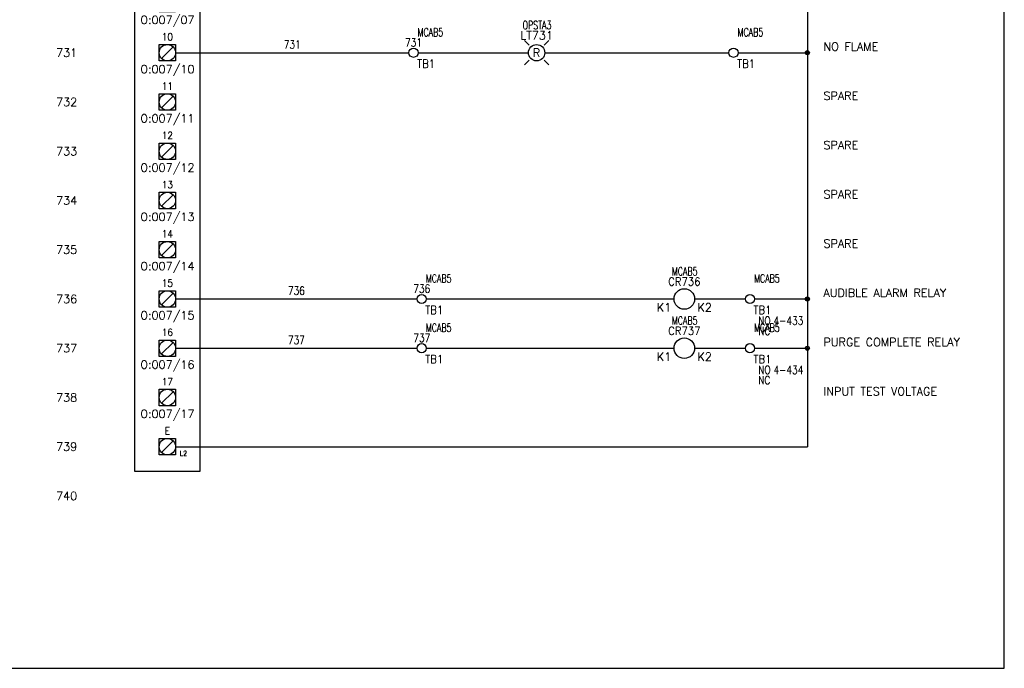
# Model space of a CAD drawing. Header units: inches. Extents: x 0 to 30, y 0 to 19.
# Tile 3 of 4: x 15 to 30, y 0 to 9.9. Entities that reach past the tile are written whole.
import ezdxf
from ezdxf.enums import TextEntityAlignment as Align

# ---------------------------------------------------------------- set-up
doc = ezdxf.new("R2010")
doc.units = ezdxf.units.IN
doc.header["$MEASUREMENT"] = 0
for name, color, linetype in [('DESC', 1, 'Continuous'), ('LOC', 140, 'Continuous'), ('MISC', 30, 'Continuous'), ('RED_18AWG', 1, 'Continuous'), ('SYMS', 7, 'Continuous'), ('TAGS', 30, 'Continuous'), ('TERMS', 6, 'Continuous'), ('WHT_16AWG', 7, 'Continuous'), ('WIRENO', 3, 'Continuous'), ('WIREREF', 52, 'Continuous'), ('XREF', 7, 'Continuous')]:
    doc.layers.add(name, color=color, linetype=linetype)
doc.layers.add('Viewports', color=3, linetype='Continuous', plot=False)
doc.styles.add('LEGACY', font='romans.shx')
doc.styles.add('WD', font='romans.shx')

# ---------------------------------------------------------------- blocks, each defined once
blk = doc.blocks.new('PLCIO_7D7F')
at = {"layer": 'SYMS'}
for p, q in [((0.5, 0.5), (-0.5, 0.5)), ((-0.5, 0.5), (-0.5, -13.125)), ((0.5, -13.125), (0.5, 0.5)), ((-0.328, -0.125), (-0.125, 0)), ((-0.125, 0.125), (0.125, 0.125)), ((-0.125, -0.125), (-0.125, 0.125)), ((0.088, 0.088), (-0.088, -0.088)), ((0.125, 0.125), (0.125, -0.125)), ((-0.328, -0.172), (-0.328, -0.125)), ((0.125, -0.125), (-0.125, -0.125)), ((-0.391, -0.172), (-0.266, -0.172)), ((-0.391, -0.297), (-0.391, -0.172)), ((-0.266, -0.297), (-0.391, -0.297)), ((-0.284, -0.19), (-0.372, -0.279)), ((-0.266, -0.172), (-0.266, -0.297)), ((-0.125, -0.625), (0.125, -0.625)), ((-0.125, -0.875), (-0.125, -0.625)), ((0.088, -0.662), (-0.088, -0.838)), ((0.125, -0.625), (0.125, -0.875)), ((0.125, -0.875), (-0.125, -0.875)), ((-0.125, -1.375), (0.125, -1.375)), ((-0.125, -1.625), (-0.125, -1.375)), ((0.088, -1.412), (-0.088, -1.588)), ((0.125, -1.375), (0.125, -1.625)), ((0.125, -1.625), (-0.125, -1.625)), ((-0.125, -2.125), (0.125, -2.125)), ((-0.125, -2.375), (-0.125, -2.125)), ((0.088, -2.162), (-0.088, -2.338)), ((0.125, -2.125), (0.125, -2.375)), ((0.125, -2.375), (-0.125, -2.375)), ((-0.125, -2.875), (0.125, -2.875)), ((-0.125, -3.125), (-0.125, -2.875)), ((0.088, -2.912), (-0.088, -3.088)), ((0.125, -2.875), (0.125, -3.125)), ((0.125, -3.125), (-0.125, -3.125)), ((-0.125, -3.625), (0.125, -3.625)), ((-0.125, -3.875), (-0.125, -3.625)), ((0.088, -3.662), (-0.088, -3.838)), ((0.125, -3.625), (0.125, -3.875)), ((0.125, -3.875), (-0.125, -3.875)), ((-0.125, -4.375), (0.125, -4.375)), ((-0.125, -4.625), (-0.125, -4.375)), ((0.088, -4.412), (-0.088, -4.588)), ((0.125, -4.375), (0.125, -4.625)), ((0.125, -4.625), (-0.125, -4.625)), ((-0.125, -5.125), (0.125, -5.125)), ((-0.125, -5.375), (-0.125, -5.125)), ((0.088, -5.162), (-0.088, -5.338)), ((0.125, -5.125), (0.125, -5.375)), ((0.125, -5.375), (-0.125, -5.375)), ((-0.125, -5.875), (0.125, -5.875)), ((-0.125, -6.125), (-0.125, -5.875)), ((0.088, -5.912), (-0.088, -6.088)), ((0.125, -5.875), (0.125, -6.125)), ((0.125, -6.125), (-0.125, -6.125)), ((-0.125, -6.625), (0.125, -6.625)), ((-0.125, -6.875), (-0.125, -6.625)), ((0.088, -6.662), (-0.088, -6.838)), ((0.125, -6.625), (0.125, -6.875)), ((0.125, -6.875), (-0.125, -6.875)), ((-0.125, -7.375), (0.125, -7.375)), ((-0.125, -7.625), (-0.125, -7.375)), ((0.088, -7.412), (-0.088, -7.588)), ((0.125, -7.375), (0.125, -7.625)), ((0.125, -7.625), (-0.125, -7.625)), ((-0.125, -8.125), (0.125, -8.125)), ((-0.125, -8.375), (-0.125, -8.125)), ((0.088, -8.162), (-0.088, -8.338)), ((0.125, -8.125), (0.125, -8.375)), ((0.125, -8.375), (-0.125, -8.375)), ((-0.125, -8.875), (0.125, -8.875)), ((-0.125, -9.125), (-0.125, -8.875)), ((0.088, -8.912), (-0.088, -9.088)), ((0.125, -8.875), (0.125, -9.125)), ((0.125, -9.125), (-0.125, -9.125)), ((-0.125, -9.625), (0.125, -9.625)), ((-0.125, -9.875), (-0.125, -9.625)), ((0.088, -9.662), (-0.088, -9.838)), ((0.125, -9.625), (0.125, -9.875)), ((0.125, -9.875), (-0.125, -9.875)), ((-0.125, -10.375), (0.125, -10.375)), ((-0.125, -10.625), (-0.125, -10.375)), ((0.088, -10.412), (-0.088, -10.588)), ((0.125, -10.375), (0.125, -10.625)), ((0.125, -10.625), (-0.125, -10.625)), ((-0.125, -11.125), (0.125, -11.125)), ((-0.125, -11.375), (-0.125, -11.125)), ((0.088, -11.162), (-0.088, -11.338)), ((0.125, -11.125), (0.125, -11.375)), ((0.125, -11.375), (-0.125, -11.375)), ((-0.125, -11.875), (0.125, -11.875)), ((-0.125, -12.125), (-0.125, -11.875)), ((0.088, -11.912), (-0.088, -12.088)), ((0.125, -11.875), (0.125, -12.125)), ((0.125, -12.125), (-0.125, -12.125)), ((-0.125, -12.625), (0.125, -12.625)), ((-0.125, -12.875), (-0.125, -12.625)), ((0.088, -12.662), (-0.088, -12.838)), ((0.125, -12.625), (0.125, -12.875)), ((0.125, -12.875), (-0.125, -12.875)), ((-0.5, -13.125), (0.5, -13.125))]:
    blk.add_line(p, q, dxfattribs=at)
for centre, radius in [((0, 0), 0.125), ((-0.328, -0.234), 0.0625), ((0, -0.75), 0.125), ((0, -1.5), 0.125), ((0, -2.25), 0.125), ((0, -3), 0.125), ((0, -3.75), 0.125), ((0, -4.5), 0.125), ((0, -5.25), 0.125), ((0, -6), 0.125), ((0, -6.75), 0.125), ((0, -7.5), 0.125), ((0, -8.25), 0.125), ((0, -9), 0.125), ((0, -9.75), 0.125), ((0, -10.5), 0.125), ((0, -11.25), 0.125), ((0, -12), 0.125), ((0, -12.75), 0.125)]:
    blk.add_circle(centre, radius, dxfattribs=at)
at = {"layer": 'SYMS', "style": 'LEGACY'}
for tag, height, width, p in [('LOC', 0.0781, 0.8, (0, 1.17)), ('MFG', 0.0781, 0.8, (0, 1.062)), ('CAT', 0.0781, 0.9, (0, 0.953)), ('DESC', 0.0781, 0.8, (0, 0.53)), ('TERM01', 0.109, 0.9, (0, 0.188)), ('TERM02', 0.109, 0.9, (0, -0.562)), ('TERM03', 0.109, 0.9, (0, -1.312)), ('TERM04', 0.109, 0.9, (0, -2.062)), ('TERM05', 0.109, 0.9, (0, -2.812)), ('TERM06', 0.109, 0.9, (0, -3.562)), ('TERM07', 0.109, 0.9, (0, -4.312)), ('TERM08', 0.109, 0.9, (0, -5.062)), ('TERM09', 0.109, 0.9, (0, -5.812)), ('TERM10', 0.109, 0.9, (0, -6.562)), ('TERM11', 0.109, 0.9, (0, -7.312)), ('TERM12', 0.109, 0.9, (0, -8.062)), ('TERM13', 0.109, 0.9, (0, -8.812)), ('TERM14', 0.109, 0.9, (0, -9.562)), ('TERM15', 0.109, 0.9, (0, -10.312)), ('TERM16', 0.109, 0.9, (0, -11.062)), ('TERM17', 0.109, 0.9, (0, -11.812)), ('TERM18', 0.109, 0.9, (0, -12.562))]:
    blk.add_attdef(tag, text='', height=height, dxfattribs=dict(at, width=width)).set_placement(p, align=Align.CENTER)
at = {"layer": 'SYMS', "linetype": 'Continuous', "style": 'LEGACY', "flags": 9}
blk.add_attdef('ASSYCODE', text='', height=0.01, dxfattribs=at).set_placement((0.23, 1.071), align=Align.CENTER)
at = {"layer": 'SYMS', "style": 'LEGACY'}
for tag, p in [('LINE1', (0, 0.812)), ('LINE2', (0, 0.656)), ('TAG', (0, 0.353))]:
    blk.add_attdef(tag, text='', height=0.109, dxfattribs=at).set_placement(p, align=Align.CENTER)
at = {"layer": 'SYMS', "style": 'LEGACY', "flags": 1}
for tag, p in [('X4TERM01', (-0.125, 0)), ('X1TERM02', (0.125, -0.75)), ('X1TERM03', (0.125, -1.5)), ('X1TERM04', (0.125, -2.25)), ('X1TERM05', (0.125, -3)), ('X1TERM06', (0.125, -3.75)), ('X1TERM07', (0.125, -4.5)), ('X1TERM08', (0.125, -5.25)), ('X1TERM09', (0.125, -6)), ('X1TERM10', (0.125, -6.75)), ('X1TERM11', (0.125, -7.5)), ('X1TERM12', (0.125, -8.25)), ('X1TERM13', (0.125, -9)), ('X1TERM14', (0.125, -9.75)), ('X1TERM15', (0.125, -10.5)), ('X1TERM16', (0.125, -11.25)), ('X1TERM17', (0.125, -12)), ('X1TERM18', (0.125, -12.75))]:
    blk.add_attdef(tag, p, '', height=0.01, dxfattribs=at)
at = {"layer": 'SYMS', "style": 'LEGACY', "width": 0.9}
blk.add_attdef('TERMDESC01', text='', height=0.0781, dxfattribs=at).set_placement((-0.172, -0.062), align=Align.TOP_RIGHT)
for tag, height, p in [('TERM', 0.0938, (-0.234, -0.188)), ('TERMDESC02', 0.0781, (0.188, -0.812)), ('TERMDESC03', 0.0781, (0.188, -1.562)), ('TERMDESC04', 0.0781, (0.188, -2.312)), ('TERMDESC05', 0.0781, (0.188, -3.062)), ('TERMDESC06', 0.0781, (0.188, -3.812)), ('TERMDESC07', 0.0781, (0.188, -4.562)), ('TERMDESC08', 0.0781, (0.188, -5.312)), ('TERMDESC09', 0.0781, (0.188, -6.062)), ('TERMDESC10', 0.0781, (0.188, -6.812)), ('TERMDESC11', 0.0781, (0.188, -7.562)), ('TERMDESC12', 0.0781, (0.188, -8.312)), ('TERMDESC13', 0.0781, (0.188, -9.062)), ('TERMDESC14', 0.0781, (0.188, -9.812)), ('TERMDESC15', 0.0781, (0.188, -10.562)), ('TERMDESC16', 0.0781, (0.188, -11.312)), ('TERMDESC17', 0.0781, (0.188, -12.062)), ('TERMDESC18', 0.0781, (0.188, -12.812))]:
    blk.add_attdef(tag, text='', height=height, dxfattribs=at).set_placement(p, align=Align.TOP_LEFT)
for tag, p in [('DESCB02', (-0.688, -0.859)), ('DESCA02', (-0.688, -0.719)), ('DESCC02', (-0.688, -1)), ('DESCD02', (-0.688, -1.141)), ('DESCE02', (-0.688, -1.281)), ('DESCB03', (-0.688, -1.609)), ('DESCA03', (-0.688, -1.469)), ('DESCC03', (-0.688, -1.75)), ('DESCD03', (-0.688, -1.891)), ('DESCE03', (-0.688, -2.031)), ('DESCB04', (-0.688, -2.359)), ('DESCA04', (-0.688, -2.219)), ('DESCC04', (-0.688, -2.5)), ('DESCD04', (-0.688, -2.641)), ('DESCE04', (-0.688, -2.781)), ('DESCB05', (-0.688, -3.109)), ('DESCA05', (-0.688, -2.969)), ('DESCC05', (-0.688, -3.25)), ('DESCD05', (-0.688, -3.391)), ('DESCE05', (-0.688, -3.531)), ('DESCB06', (-0.688, -3.859)), ('DESCA06', (-0.688, -3.719)), ('DESCC06', (-0.688, -4)), ('DESCD06', (-0.688, -4.141)), ('DESCE06', (-0.688, -4.281)), ('DESCB07', (-0.688, -4.609)), ('DESCA07', (-0.688, -4.469)), ('DESCC07', (-0.688, -4.75)), ('DESCD07', (-0.688, -4.891)), ('DESCE07', (-0.688, -5.031)), ('DESCB08', (-0.688, -5.359)), ('DESCA08', (-0.688, -5.219)), ('DESCC08', (-0.688, -5.5)), ('DESCD08', (-0.688, -5.641)), ('DESCE08', (-0.688, -5.781)), ('DESCB09', (-0.688, -6.109)), ('DESCA09', (-0.688, -5.969)), ('DESCC09', (-0.688, -6.25)), ('DESCD09', (-0.688, -6.391)), ('DESCE09', (-0.688, -6.531)), ('DESCB10', (-0.688, -6.859)), ('DESCA10', (-0.688, -6.719)), ('DESCC10', (-0.688, -7)), ('DESCD10', (-0.688, -7.141)), ('DESCE10', (-0.688, -7.281)), ('DESCB11', (-0.688, -7.609)), ('DESCA11', (-0.688, -7.469)), ('DESCC11', (-0.688, -7.75)), ('DESCD11', (-0.688, -7.891)), ('DESCE11', (-0.688, -8.031)), ('DESCB12', (-0.688, -8.359)), ('DESCA12', (-0.688, -8.219)), ('DESCC12', (-0.688, -8.5)), ('DESCD12', (-0.688, -8.641)), ('DESCE12', (-0.688, -8.781)), ('DESCB13', (-0.688, -9.109)), ('DESCA13', (-0.688, -8.969)), ('DESCC13', (-0.688, -9.25)), ('DESCD13', (-0.688, -9.391)), ('DESCE13', (-0.688, -9.531)), ('DESCB14', (-0.688, -9.859)), ('DESCA14', (-0.688, -9.719)), ('DESCC14', (-0.688, -10)), ('DESCD14', (-0.688, -10.141)), ('DESCE14', (-0.688, -10.281)), ('DESCB15', (-0.688, -10.609)), ('DESCA15', (-0.688, -10.469)), ('DESCC15', (-0.688, -10.75)), ('DESCD15', (-0.688, -10.891)), ('DESCE15', (-0.688, -11.031)), ('DESCB16', (-0.688, -11.359)), ('DESCA16', (-0.688, -11.219)), ('DESCC16', (-0.688, -11.5)), ('DESCD16', (-0.688, -11.641)), ('DESCE16', (-0.688, -11.781)), ('DESCB17', (-0.688, -12.109)), ('DESCA17', (-0.688, -11.969)), ('DESCC17', (-0.688, -12.25)), ('DESCD17', (-0.688, -12.391)), ('DESCE17', (-0.688, -12.531))]:
    blk.add_attdef(tag, text='', height=0.109, dxfattribs=at).set_placement(p, align=Align.RIGHT)
at = {"layer": 'SYMS', "style": 'LEGACY'}
for tag, p in [('TAGA02', (0, -0.938)), ('TAGA03', (0, -1.688)), ('TAGA04', (0, -2.438)), ('TAGA05', (0, -3.188)), ('TAGA06', (0, -3.938)), ('TAGA07', (0, -4.688)), ('TAGA08', (0, -5.438)), ('TAGA09', (0, -6.188)), ('TAGA10', (0, -6.938)), ('TAGA11', (0, -7.688)), ('TAGA12', (0, -8.438)), ('TAGA13', (0, -9.188)), ('TAGA14', (0, -9.938)), ('TAGA15', (0, -10.688)), ('TAGA16', (0, -11.438)), ('TAGA17', (0, -12.188))]:
    blk.add_attdef(tag, text='', height=0.109, dxfattribs=at).set_placement(p, align=Align.TOP_CENTER)
blk = doc.blocks.new('HCR1')
blk.add_circle((0, 0), 0.156)
at = {"style": 'WD'}
for tag, width, p in [('INST', 0.7, (0.006, 0.528)), ('LOC', 0.7, (0.006, 0.359)), ('TAG1', 0.9, (0, 0.202))]:
    blk.add_attdef(tag, text='', height=0.125, dxfattribs=dict(at, width=width)).set_placement(p, align=Align.CENTER)
at = {"style": 'WD', "flags": 9}
blk.add_attdef('FAMILY', text='', height=0.01, dxfattribs=at).set_placement((-0.005, 0.17), align=Align.CENTER)
at = {"linetype": 'Continuous', "style": 'WD', "flags": 1}
for tag, p in [('CAT', (0, 0.159)), ('MFG', (0, 0.14))]:
    blk.add_attdef(tag, text='', height=0.01, dxfattribs=at).set_placement(p, align=Align.MIDDLE)
at = {"style": 'WD'}
for tag, p, width in [('DESC1', (1.126, 0.076), 0.9), ('DESC2', (1.126, -0.081), 0.9), ('DESC3', (1.126, -0.237), 0.9), ('XREFNO', (1.359, -0.393), 0.8), ('XREFNC', (1.359, -0.549), 0.8)]:
    blk.add_attdef(tag, p, '', height=0.125, dxfattribs=dict(at, width=width))
at = {"style": 'WD', "flags": 1}
for tag, p in [('X4TERM01', (-0.156, 0)), ('X1TERM02', (0.156, 0))]:
    blk.add_attdef(tag, p, '', height=0.0125, dxfattribs=at)
at = {"linetype": 'Continuous', "style": 'WD', "flags": 9}
blk.add_attdef('ASSYCODE', text='', height=0.01, dxfattribs=at).set_placement((0, 0.125), align=Align.CENTER)
at = {"linetype": 'Continuous', "style": 'WD'}
blk.add_attdef('TERM01', text='', height=0.125, dxfattribs=at).set_placement((-0.2, -0.066), align=Align.TOP_RIGHT)
blk.add_attdef('TERM02', text='', height=0.125, dxfattribs=at).set_placement((0.2, -0.066), align=Align.TOP_LEFT)
at = {"style": 'WD', "width": 0.8, "flags": 8}
for tag, p in [('NO', (1.126, -0.393)), ('NC', (1.126, -0.549))]:
    blk.add_attdef(tag, p, '', height=0.125, dxfattribs=at)
blk = doc.blocks.new('HLT1R')
for p, q in [((-0.115, 0.115), (-0.186, 0.186)), ((0.115, 0.115), (0.186, 0.186)), ((-0.115, -0.115), (-0.186, -0.186)), ((0.115, -0.115), (0.186, -0.186))]:
    blk.add_line(p, q)
blk.add_circle((0, 0), 0.125)
at = {"style": 'WD', "width": 0.7}
for tag, p in [('INST', (0.006, 0.528)), ('LOC', (0.006, 0.359))]:
    blk.add_attdef(tag, text='', height=0.125, dxfattribs=at).set_placement(p, align=Align.CENTER)
at = {"style": 'WD'}
blk.add_attdef('TAG1', text='', height=0.125, dxfattribs=at).set_placement((0, 0.202), align=Align.CENTER)
at = {"style": 'WD', "flags": 9}
blk.add_attdef('FAMILY', text='', height=0.01, dxfattribs=at).set_placement((-0.005, 0.161), align=Align.CENTER)
at = {"style": 'WD'}
blk.add_attdef('COLOR', text='', height=0.125, dxfattribs=at).set_placement((0, 0), align=Align.MIDDLE)
at = {"style": 'WD', "flags": 1}
for tag, p in [('X4TERM01', (-0.125, 0)), ('X1TERM02', (0.125, 0))]:
    blk.add_attdef(tag, p, '', height=0.0125, dxfattribs=at)
at = {"linetype": 'Continuous', "style": 'WD', "flags": 9}
blk.add_attdef('ASSYCODE', text='', height=0.01, dxfattribs=at).set_placement((-0.003, 0.098), align=Align.CENTER)
at = {"linetype": 'Continuous', "style": 'WD', "flags": 1}
for tag, p in [('MFG', (0, 0.121)), ('CAT', (0, 0.14))]:
    blk.add_attdef(tag, text='', height=0.01, dxfattribs=at).set_placement(p, align=Align.MIDDLE)
at = {"style": 'WD'}
for tag, p, width in [('DESC1', (1.125, 0), 0.9), ('WDTAGALT', (1.125, -0.312), 0.7)]:
    blk.add_attdef(tag, p, '', height=0.125, dxfattribs=dict(at, width=width))
at = {"linetype": 'Continuous', "style": 'WD', "flags": 8}
blk.add_attdef('TERM01', text='', height=0.125, dxfattribs=at).set_placement((-0.175, -0.031), align=Align.TOP_RIGHT)
blk.add_attdef('TERM02', text='', height=0.125, dxfattribs=at).set_placement((0.175, -0.031), align=Align.TOP_LEFT)
at = {"style": 'WD', "width": 0.9}
blk.add_attdef('DESC2', text='', height=0.125, dxfattribs=at).set_placement((1.125, -0.031), align=Align.TOP_LEFT)
blk = doc.blocks.new('WDDOT')
for radius in [0.03, 0.0187, 0.00929]:
    blk.add_circle((0, 0), radius)
blk = doc.blocks.new('HT0W02')
blk.add_circle((0, 0), 0.0699)
at = {"style": 'WD'}
for tag, p, width in [('INST', (0.062, 0.42), 0.7), ('LOC', (0.062, 0.25), 0.7), ('DESC1', (0.053, -0.385), 0.8)]:
    blk.add_attdef(tag, p, '', height=0.125, dxfattribs=dict(at, width=width))
at = {"linetype": 'Continuous', "style": 'WD', "width": 0.8, "flags": 8}
blk.add_attdef('WIRENO', text='', height=0.125, dxfattribs=at).set_placement((0, 0.094), align=Align.CENTER)
at = {"style": 'WD', "flags": 1}
for tag, p, height in [('X4TERM01', (-0.07, 0), 0.0125), ('X4TERMDESC01', (-0.055, -0.023), 0.025), ('X2TERMDESC01', (-0.006, 0.029), 0.025), ('X2TERM01', (0, 0.07), 0.0125), ('STRIPSEQ', (0, 0), 0.00125), ('X1TERMDESC01', (0.039, -0.003), 0.025), ('X1TERM01', (0.07, 0), 0.0125), ('LINKTERM', (0, -0.002), 0.00125), ('X8TERM01', (0, -0.07), 0.0125), ('X8TERMDESC01', (0, -0.054), 0.025)]:
    blk.add_attdef(tag, p, '', height=height, dxfattribs=at)
at = {"linetype": 'Continuous', "style": 'WD'}
for tag, p, height, width, flags in [('TAGSTRIP', (0.053, -0.229), 0.125, 0.9, 8), ('CAT', (0.213, -0.406), 0.109, 0.8, 1), ('DESC2', (0.053, -0.541), 0.125, 0.8, 8), ('DESC3', (0.053, -0.698), 0.125, 0.8, 8)]:
    blk.add_attdef(tag, p, '', height=height, dxfattribs=dict(at, width=width, flags=flags))
at = {"linetype": 'Continuous', "style": 'WD', "width": 0.8, "flags": 1}
blk.add_attdef('MFG', text='', height=0.109, dxfattribs=at).set_placement((0.088, -0.406), align=Align.RIGHT)
at = {"style": 'WD', "width": 0.7, "flags": 1}
blk.add_attdef('ASSYCODE', (0.062, -0.281), '', height=0.01, dxfattribs=at)
blk = doc.blocks.new('WD_WNH')
at = {"linetype": 'Continuous', "style": 'WD', "width": 0.8}
blk.add_attdef('WIRENO', text='', height=0.125, dxfattribs=at).set_placement((0, 0.062), align=Align.CENTER)
at = {"style": 'WD', "flags": 1}
for tag, p in [('W01USER', (0, 0.078)), ('W02USER', (0, 0.07)), ('W03USER', (0, 0.062)), ('W04USER', (0, 0.055)), ('W05USER', (0, 0.047)), ('W06USER', (0, 0.039)), ('W07USER', (0, 0.031)), ('W08USER', (0, 0.023)), ('W09USER', (0, 0.016)), ('W10USER', (0, 0.008))]:
    blk.add_attdef(tag, text='', height=0.005, dxfattribs=at).set_placement(p, align=Align.CENTER)

msp = doc.modelspace()

# ---------------------------------------------------------------- linework, layer by layer
at = {"layer": 'RED_18AWG'}
for p, q in [((17.375, 9.375), (20.93, 9.375)), ((21.07, 9.375), (22.75, 9.375)), ((23, 9.375), (25.805, 9.375)), ((17.375, 5.625), (21.055, 5.625)), ((21.195, 5.625), (24.969, 5.625)), ((25.281, 5.625), (26.055, 5.625)), ((17.375, 4.875), (21.055, 4.875)), ((21.195, 4.875), (24.969, 4.875)), ((25.281, 4.875), (26.055, 4.875))]:
    msp.add_line(p, q, dxfattribs=at)
at = {"layer": 'Viewports'}
msp.add_lwpolyline([(0, 0), (30, 0), (30, 19.02), (0, 19.02)], close=True, dxfattribs=at)
at = {"layer": 'WHT_16AWG'}
for p, q in [((27, 17.25), (27, 3.375)), ((25.945, 9.375), (27, 9.375)), ((26.195, 5.625), (27, 5.625)), ((26.195, 4.875), (27, 4.875)), ((17.375, 3.375), (27, 3.375))]:
    msp.add_line(p, q, dxfattribs=at)

# ---------------------------------------------------------------- block references
ref = msp.add_blockref('PLCIO_7D7F', (17.25, 16.125))
ref.add_attrib('TERM01', 'A', dxfattribs={"layer": 'TERMS', "height": 0.109, "style": 'WD', "width": 0.9}).set_placement((17.25, 16.312), align=Align.CENTER)
ref.add_attrib('TAG', 'PLC722', dxfattribs={"layer": 'TAGS', "height": 0.125, "style": 'WD'}).set_placement((17.25, 16.478), align=Align.CENTER)
ref.add_attrib('TERM', 'B,C,D', dxfattribs={"layer": 'TERMS', "height": 0.0938, "style": 'WD', "width": 0.9}).set_placement((17.016, 15.938), align=Align.TOP_LEFT)
ref.add_attrib('LINE1', 'RACK 00', dxfattribs={"layer": 'MISC', "height": 0.1094, "style": 'WD'}).set_placement((17.25, 16.938), align=Align.CENTER)
ref.add_attrib('LINE2', 'SLOT 6', dxfattribs={"layer": 'MISC', "height": 0.1094, "style": 'WD'}).set_placement((17.25, 16.781), align=Align.CENTER)
ref.add_attrib('DESC', '120V OUTPUTS', dxfattribs={"layer": 'DESC', "height": 0.07812, "style": 'WD', "width": 0.8}).set_placement((17.25, 16.655), align=Align.CENTER)
ref.add_attrib('CAT', '1771-OAD', dxfattribs={"layer": 'MISC', "height": 0.0781, "style": 'WD', "width": 0.9}).set_placement((17.25, 17.078), align=Align.CENTER)
ref.add_attrib('MFG', 'AB', dxfattribs={"layer": 'MISC', "height": 0.0781, "style": 'WD', "width": 0.8}).set_placement((17.25, 17.188), align=Align.CENTER)
ref.add_attrib('TERM02', '00', dxfattribs={"layer": 'TERMS', "height": 0.1094, "style": 'WD', "width": 0.9}).set_placement((17.25, 15.562), align=Align.CENTER)
ref.add_attrib('TAGA02', 'O:007/00', dxfattribs={"layer": 'TAGS', "height": 0.125, "style": 'WD'}).set_placement((17.25, 15.188), align=Align.TOP_CENTER)
ref.add_attrib('DESCA02', 'GAS VENT VALVE (VGV)', (27.245, 15.406), dxfattribs={"layer": 'DESC', "height": 0.125, "style": 'WD'})
ref.add_attrib('TERM03', '01', dxfattribs={"layer": 'TERMS', "height": 0.1094, "style": 'WD', "width": 0.9}).set_placement((17.25, 14.812), align=Align.CENTER)
ref.add_attrib('TAGA03', 'O:007/01', dxfattribs={"layer": 'TAGS', "height": 0.125, "style": 'WD'}).set_placement((17.25, 14.438), align=Align.TOP_CENTER)
ref.add_attrib('DESCA03', 'SPARE', (27.245, 14.656), dxfattribs={"layer": 'DESC', "height": 0.125, "style": 'WD'})
ref.add_attrib('TERM04', '02', dxfattribs={"layer": 'TERMS', "height": 0.1094, "style": 'WD', "width": 0.9}).set_placement((17.25, 14.062), align=Align.CENTER)
ref.add_attrib('TAGA04', 'O:007/02', dxfattribs={"layer": 'TAGS', "height": 0.125, "style": 'WD'}).set_placement((17.25, 13.688), align=Align.TOP_CENTER)
ref.add_attrib('DESCA04', 'SPARE', (27.245, 13.906), dxfattribs={"layer": 'DESC', "height": 0.125, "style": 'WD'})
ref.add_attrib('TERM05', '03', dxfattribs={"layer": 'TERMS', "height": 0.1094, "style": 'WD', "width": 0.9}).set_placement((17.25, 13.312), align=Align.CENTER)
ref.add_attrib('TAGA05', 'O:007/03', dxfattribs={"layer": 'TAGS', "height": 0.125, "style": 'WD'}).set_placement((17.25, 12.938), align=Align.TOP_CENTER)
ref.add_attrib('DESCA05', 'PURGE COMPLETE', (27.245, 13.156), dxfattribs={"layer": 'DESC', "height": 0.125, "style": 'WD'})
ref.add_attrib('TERM06', '04', dxfattribs={"layer": 'TERMS', "height": 0.1094, "style": 'WD', "width": 0.9}).set_placement((17.25, 12.562), align=Align.CENTER)
ref.add_attrib('TAGA06', 'O:007/04', dxfattribs={"layer": 'TAGS', "height": 0.125, "style": 'WD'}).set_placement((17.25, 12.188), align=Align.TOP_CENTER)
ref.add_attrib('DESCA06', 'PURGE ON', (27.245, 12.406), dxfattribs={"layer": 'DESC', "height": 0.125, "style": 'WD'})
ref.add_attrib('TERM07', '05', dxfattribs={"layer": 'TERMS', "height": 0.1094, "style": 'WD', "width": 0.9}).set_placement((17.25, 11.812), align=Align.CENTER)
ref.add_attrib('TAGA07', 'O:007/05', dxfattribs={"layer": 'TAGS', "height": 0.125, "style": 'WD'}).set_placement((17.25, 11.438), align=Align.TOP_CENTER)
ref.add_attrib('DESCA07', 'PILOT ON', (27.245, 11.656), dxfattribs={"layer": 'DESC', "height": 0.125, "style": 'WD'})
ref.add_attrib('TERM08', '06', dxfattribs={"layer": 'TERMS', "height": 0.1094, "style": 'WD', "width": 0.9}).set_placement((17.25, 11.062), align=Align.CENTER)
ref.add_attrib('TAGA08', 'O:007/06', dxfattribs={"layer": 'TAGS', "height": 0.125, "style": 'WD'}).set_placement((17.25, 10.688), align=Align.TOP_CENTER)
ref.add_attrib('DESCA08', 'MAIN ON', (27.245, 10.906), dxfattribs={"layer": 'DESC', "height": 0.125, "style": 'WD'})
ref.add_attrib('TERM09', '07', dxfattribs={"layer": 'TERMS', "height": 0.1094, "style": 'WD', "width": 0.9}).set_placement((17.25, 10.312), align=Align.CENTER)
ref.add_attrib('TAGA09', 'O:007/07', dxfattribs={"layer": 'TAGS', "height": 0.125, "style": 'WD'}).set_placement((17.25, 9.938), align=Align.TOP_CENTER)
ref.add_attrib('DESCA09', 'MAIN READY', (27.245, 10.156), dxfattribs={"layer": 'DESC', "height": 0.125, "style": 'WD'})
ref.add_attrib('TERM10', '10', dxfattribs={"layer": 'TERMS', "height": 0.1094, "style": 'WD', "width": 0.9}).set_placement((17.25, 9.562), align=Align.CENTER)
ref.add_attrib('TAGA10', 'O:007/10', dxfattribs={"layer": 'TAGS', "height": 0.125, "style": 'WD'}).set_placement((17.25, 9.188), align=Align.TOP_CENTER)
ref.add_attrib('DESCA10', 'NO FLAME', (27.245, 9.406), dxfattribs={"layer": 'DESC', "height": 0.125, "style": 'WD'})
ref.add_attrib('TERM11', '11', dxfattribs={"layer": 'TERMS', "height": 0.1094, "style": 'WD', "width": 0.9}).set_placement((17.25, 8.812), align=Align.CENTER)
ref.add_attrib('TAGA11', 'O:007/11', dxfattribs={"layer": 'TAGS', "height": 0.125, "style": 'WD'}).set_placement((17.25, 8.438), align=Align.TOP_CENTER)
ref.add_attrib('DESCA11', 'SPARE', (27.245, 8.656), dxfattribs={"layer": 'DESC', "height": 0.125, "style": 'WD'})
ref.add_attrib('TERM12', '12', dxfattribs={"layer": 'TERMS', "height": 0.1094, "style": 'WD', "width": 0.9}).set_placement((17.25, 8.062), align=Align.CENTER)
ref.add_attrib('TAGA12', 'O:007/12', dxfattribs={"layer": 'TAGS', "height": 0.125, "style": 'WD'}).set_placement((17.25, 7.688), align=Align.TOP_CENTER)
ref.add_attrib('DESCA12', 'SPARE', (27.245, 7.906), dxfattribs={"layer": 'DESC', "height": 0.125, "style": 'WD'})
ref.add_attrib('TERM13', '13', dxfattribs={"layer": 'TERMS', "height": 0.1094, "style": 'WD', "width": 0.9}).set_placement((17.25, 7.312), align=Align.CENTER)
ref.add_attrib('TAGA13', 'O:007/13', dxfattribs={"layer": 'TAGS', "height": 0.125, "style": 'WD'}).set_placement((17.25, 6.938), align=Align.TOP_CENTER)
ref.add_attrib('DESCA13', 'SPARE', (27.245, 7.156), dxfattribs={"layer": 'DESC', "height": 0.125, "style": 'WD'})
ref.add_attrib('TERM14', '14', dxfattribs={"layer": 'TERMS', "height": 0.1094, "style": 'WD', "width": 0.9}).set_placement((17.25, 6.562), align=Align.CENTER)
ref.add_attrib('TAGA14', 'O:007/14', dxfattribs={"layer": 'TAGS', "height": 0.125, "style": 'WD'}).set_placement((17.25, 6.188), align=Align.TOP_CENTER)
ref.add_attrib('DESCA14', 'SPARE', (27.245, 6.406), dxfattribs={"layer": 'DESC', "height": 0.125, "style": 'WD'})
ref.add_attrib('TERM15', '15', dxfattribs={"layer": 'TERMS', "height": 0.1094, "style": 'WD', "width": 0.9}).set_placement((17.25, 5.812), align=Align.CENTER)
ref.add_attrib('TAGA15', 'O:007/15', dxfattribs={"layer": 'TAGS', "height": 0.125, "style": 'WD'}).set_placement((17.25, 5.438), align=Align.TOP_CENTER)
ref.add_attrib('DESCA15', 'AUDIBLE ALARM RELAY', (27.245, 5.656), dxfattribs={"layer": 'DESC', "height": 0.125, "style": 'WD'})
ref.add_attrib('TERM16', '16', dxfattribs={"layer": 'TERMS', "height": 0.1094, "style": 'WD', "width": 0.9}).set_placement((17.25, 5.062), align=Align.CENTER)
ref.add_attrib('TAGA16', 'O:007/16', dxfattribs={"layer": 'TAGS', "height": 0.125, "style": 'WD'}).set_placement((17.25, 4.688), align=Align.TOP_CENTER)
ref.add_attrib('DESCA16', 'PURGE COMPLETE RELAY', (27.245, 4.906), dxfattribs={"layer": 'DESC', "height": 0.125, "style": 'WD'})
ref.add_attrib('TERM17', '17', dxfattribs={"layer": 'TERMS', "height": 0.1094, "style": 'WD', "width": 0.9}).set_placement((17.25, 4.312), align=Align.CENTER)
ref.add_attrib('TAGA17', 'O:007/17', dxfattribs={"layer": 'TAGS', "height": 0.125, "style": 'WD'}).set_placement((17.25, 3.938), align=Align.TOP_CENTER)
ref.add_attrib('DESCA17', 'INPUT TEST VOLTAGE', (27.245, 4.156), dxfattribs={"layer": 'DESC', "height": 0.125, "style": 'WD'})
ref.add_attrib('TERM18', 'E', dxfattribs={"layer": 'TERMS', "height": 0.109, "style": 'WD', "width": 0.9}).set_placement((17.25, 3.562), align=Align.CENTER)
ref.add_attrib('TERMDESC18', 'L2', dxfattribs={"layer": 'TERMS', "height": 0.0781, "style": 'WD', "width": 0.9}).set_placement((17.438, 3.312), align=Align.TOP_LEFT)
at = {"layer": 'SYMS'}
ref = msp.add_blockref('HT0W02', (21, 9.375), dxfattribs=at)
ref.add_attrib('WIRENO', '731', dxfattribs={"layer": 'WIREREF', "linetype": 'Continuous', "height": 0.125, "style": 'WD', "width": 0.8, "flags": 8}).set_placement((21, 9.469), align=Align.CENTER)
ref.add_attrib('LOC', 'MCAB5', (21.062, 9.625), dxfattribs={"layer": 'LOC', "height": 0.125, "style": 'WD', "width": 0.7})
ref.add_attrib('TAGSTRIP', 'TB1', (21.053, 9.146), dxfattribs={"layer": 'TAGS', "linetype": 'Continuous', "height": 0.125, "style": 'WD', "width": 0.9, "flags": 8})
ref = msp.add_blockref('HLT1R', (22.875, 9.375), dxfattribs=at)
ref.add_attrib('LOC', 'OPSTA3', dxfattribs={"layer": 'LOC', "height": 0.125, "style": 'WD', "width": 0.7}).set_placement((22.881, 9.734), align=Align.CENTER)
ref.add_attrib('TAG1', 'LT731', dxfattribs={"layer": 'TAGS', "height": 0.125, "style": 'WD'}).set_placement((22.875, 9.577), align=Align.CENTER)
ref.add_attrib('COLOR', 'R', dxfattribs={"layer": 'MISC', "height": 0.125, "style": 'WD'}).set_placement((22.875, 9.375), align=Align.MIDDLE)
ref = msp.add_blockref('HT0W02', (25.875, 9.375), dxfattribs=at)
ref.add_attrib('LOC', 'MCAB5', (25.938, 9.625), dxfattribs={"layer": 'LOC', "height": 0.125, "style": 'WD', "width": 0.7})
ref.add_attrib('TAGSTRIP', 'TB1', (25.928, 9.146), dxfattribs={"layer": 'TAGS', "linetype": 'Continuous', "height": 0.125, "style": 'WD', "width": 0.9, "flags": 8})
for p in [(27, 9.375), (27, 5.625), (27, 4.875)]:
    msp.add_blockref('WDDOT', p, dxfattribs=at)
ref = msp.add_blockref('HT0W02', (21.125, 5.625), dxfattribs=at)
ref.add_attrib('WIRENO', '736', dxfattribs={"layer": 'WIREREF', "linetype": 'Continuous', "height": 0.125, "style": 'WD', "width": 0.8, "flags": 8}).set_placement((21.125, 5.719), align=Align.CENTER)
ref.add_attrib('LOC', 'MCAB5', (21.188, 5.875), dxfattribs={"layer": 'LOC', "height": 0.125, "style": 'WD', "width": 0.7})
ref.add_attrib('TAGSTRIP', 'TB1', (21.178, 5.396), dxfattribs={"layer": 'TAGS', "linetype": 'Continuous', "height": 0.125, "style": 'WD', "width": 0.9, "flags": 8})
ref = msp.add_blockref('HCR1', (25.125, 5.625), dxfattribs=at)
ref.add_attrib('LOC', 'MCAB5', dxfattribs={"layer": 'LOC', "height": 0.125, "style": 'WD', "width": 0.7}).set_placement((25.131, 5.984), align=Align.CENTER)
ref.add_attrib('NC', 'NC', (26.251, 5.076), dxfattribs={"layer": 'MISC', "height": 0.125, "style": 'WD', "width": 0.8, "flags": 8})
ref.add_attrib('NO', 'NO', (26.251, 5.232), dxfattribs={"layer": 'MISC', "height": 0.125, "style": 'WD', "width": 0.8, "flags": 8})
ref.add_attrib('TERM02', 'K2', dxfattribs={"layer": 'TERMS', "linetype": 'Continuous', "height": 0.125, "style": 'WD'}).set_placement((25.325, 5.559), align=Align.TOP_LEFT)
ref.add_attrib('TERM01', 'K1', dxfattribs={"layer": 'TERMS', "linetype": 'Continuous', "height": 0.125, "style": 'WD'}).set_placement((24.925, 5.559), align=Align.TOP_RIGHT)
ref.add_attrib('XREFNO', '4-433', (26.484, 5.232), dxfattribs={"layer": 'XREF', "height": 0.125, "style": 'WD', "width": 0.8})
ref.add_attrib('TAG1', 'CR736', dxfattribs={"layer": 'TAGS', "height": 0.125, "style": 'WD', "width": 0.9}).set_placement((25.125, 5.827), align=Align.CENTER)
ref = msp.add_blockref('HT0W02', (26.125, 5.625), dxfattribs=at)
ref.add_attrib('LOC', 'MCAB5', (26.188, 5.875), dxfattribs={"layer": 'LOC', "height": 0.125, "style": 'WD', "width": 0.7})
ref.add_attrib('TAGSTRIP', 'TB1', (26.178, 5.396), dxfattribs={"layer": 'TAGS', "linetype": 'Continuous', "height": 0.125, "style": 'WD', "width": 0.9, "flags": 8})
ref = msp.add_blockref('HT0W02', (21.125, 4.875), dxfattribs=at)
ref.add_attrib('WIRENO', '737', dxfattribs={"layer": 'WIREREF', "linetype": 'Continuous', "height": 0.125, "style": 'WD', "width": 0.8, "flags": 8}).set_placement((21.125, 4.969), align=Align.CENTER)
ref.add_attrib('LOC', 'MCAB5', (21.188, 5.125), dxfattribs={"layer": 'LOC', "height": 0.125, "style": 'WD', "width": 0.7})
ref.add_attrib('TAGSTRIP', 'TB1', (21.178, 4.646), dxfattribs={"layer": 'TAGS', "linetype": 'Continuous', "height": 0.125, "style": 'WD', "width": 0.9, "flags": 8})
ref = msp.add_blockref('HCR1', (25.125, 4.875), dxfattribs=at)
ref.add_attrib('LOC', 'MCAB5', dxfattribs={"layer": 'LOC', "height": 0.125, "style": 'WD', "width": 0.7}).set_placement((25.131, 5.234), align=Align.CENTER)
ref.add_attrib('NC', 'NC', (26.251, 4.326), dxfattribs={"layer": 'MISC', "height": 0.125, "style": 'WD', "width": 0.8, "flags": 8})
ref.add_attrib('NO', 'NO', (26.251, 4.482), dxfattribs={"layer": 'MISC', "height": 0.125, "style": 'WD', "width": 0.8, "flags": 8})
ref.add_attrib('TERM02', 'K2', dxfattribs={"layer": 'TERMS', "linetype": 'Continuous', "height": 0.125, "style": 'WD'}).set_placement((25.325, 4.809), align=Align.TOP_LEFT)
ref.add_attrib('TERM01', 'K1', dxfattribs={"layer": 'TERMS', "linetype": 'Continuous', "height": 0.125, "style": 'WD'}).set_placement((24.925, 4.809), align=Align.TOP_RIGHT)
ref.add_attrib('XREFNO', '4-434', (26.484, 4.482), dxfattribs={"layer": 'XREF', "height": 0.125, "style": 'WD', "width": 0.8})
ref.add_attrib('TAG1', 'CR737', dxfattribs={"layer": 'TAGS', "height": 0.125, "style": 'WD', "width": 0.9}).set_placement((25.125, 5.077), align=Align.CENTER)
ref = msp.add_blockref('HT0W02', (26.125, 4.875), dxfattribs=at)
ref.add_attrib('LOC', 'MCAB5', (26.188, 5.125), dxfattribs={"layer": 'LOC', "height": 0.125, "style": 'WD', "width": 0.7})
ref.add_attrib('TAGSTRIP', 'TB1', (26.178, 4.646), dxfattribs={"layer": 'TAGS', "linetype": 'Continuous', "height": 0.125, "style": 'WD', "width": 0.9, "flags": 8})
at = {"layer": 'WIRENO'}
ref = msp.add_blockref('WD_WNH', (19.153, 9.375), dxfattribs=at)
ref.add_attrib('WIRENO', '731', dxfattribs={"linetype": 'Continuous', "height": 0.125, "style": 'WD', "width": 0.8}).set_placement((19.153, 9.438), align=Align.CENTER)
ref = msp.add_blockref('WD_WNH', (19.215, 5.625), dxfattribs=at)
ref.add_attrib('WIRENO', '736', dxfattribs={"linetype": 'Continuous', "height": 0.125, "style": 'WD', "width": 0.8}).set_placement((19.215, 5.688), align=Align.CENTER)
ref = msp.add_blockref('WD_WNH', (19.215, 4.875), dxfattribs=at)
ref.add_attrib('WIRENO', '737', dxfattribs={"linetype": 'Continuous', "height": 0.125, "style": 'WD', "width": 0.8}).set_placement((19.215, 4.938), align=Align.CENTER)

# ---------------------------------------------------------------- texts
at = {"layer": 'MISC', "style": 'WD'}
for s, p in [('731', (15.875, 9.375)), ('732', (15.875, 8.625)), ('733', (15.875, 7.875)), ('734', (15.875, 7.125)), ('735', (15.875, 6.375)), ('736', (15.875, 5.625)), ('737', (15.875, 4.875)), ('738', (15.875, 4.125)), ('739', (15.875, 3.375)), ('740', (15.875, 2.625))]:
    msp.add_text(s, height=0.125, dxfattribs=at).set_placement(p, align=Align.MIDDLE_RIGHT)

doc.saveas('drawing.dxf')
